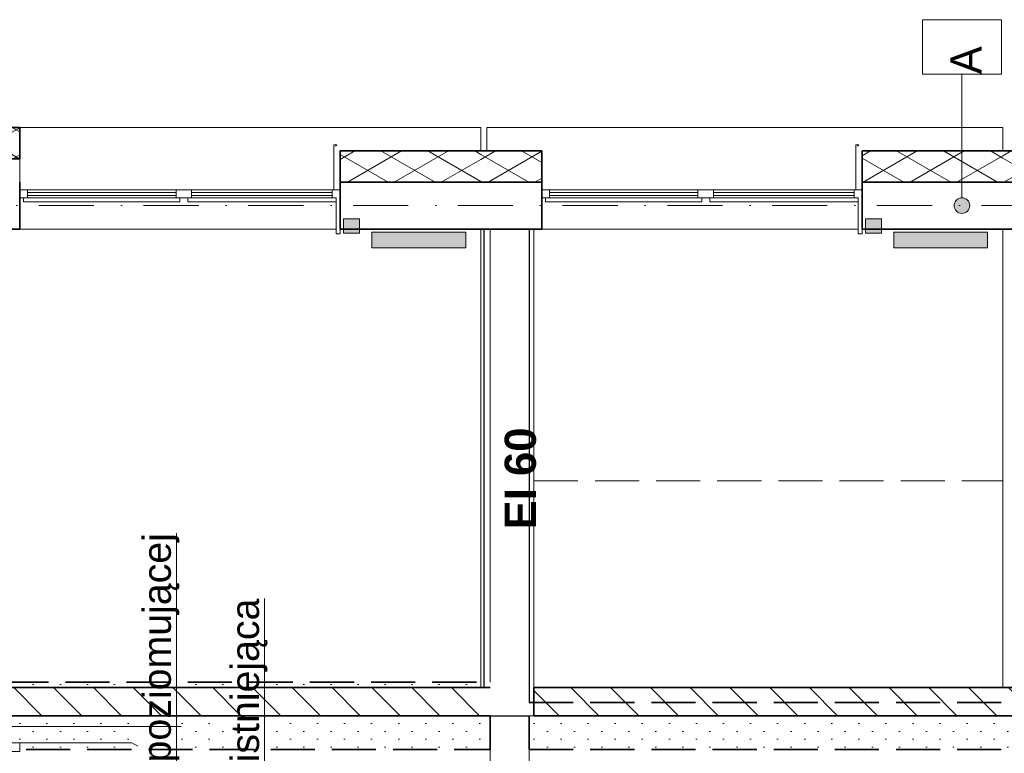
# Model space of a CAD drawing. Header units: millimetres. Extents: x -8078 to 241103, y -4319 to 602442.
# Tile 6 of 148: x 21420 to 27720, y 256357 to 261052. Entities that reach past the tile are written whole.
import ezdxf

# ---------------------------------------------------------------- set-up
doc = ezdxf.new("R2010")
doc.units = ezdxf.units.MM
doc.header["$MEASUREMENT"] = 0
doc.set_wipeout_variables(frame=1)
for name, pattern in [('Krawędzie ukryte', [3.912222, 2.822222, -1.09]), ('Kropki i Kreski', [6.702778, 3.527778, -1.763889, 0, -1.411111]), ('Wipeout_Contour', [1000, 0, -1000])]:
    doc.linetypes.add(name, pattern=pattern)
for name, color, linetype in [('#podkład', 252, 'Continuous'), ('- A - ocieplenie', 7, 'Continuous'), ('2D - Rysunki i Obrazki', 7, 'Continuous'), ('Konstrukcja - Siatka mod', 7, 'Continuous'), ('Konstrukcja - Stropy', 7, 'Continuous'), ('Konstrukcja - Ściany działowe', 7, 'Continuous'), ('Konstrukcja - Ściany nośne wew..P', 7, 'Continuous'), ('Konstrukcja - Ściany zewnętrzne', 7, 'Continuous'), ('Opisy - Etykiety', 7, 'Continuous'), ('Opisy - Tekst', 7, 'Continuous')]:
    doc.layers.add(name, color=color, linetype=linetype)
doc.styles.add('STYL_AUTOMATYCZNY_12', font='txt')
doc.styles.add('STYL_AUTOMATYCZNY_3', font='txt')
doc.styles.add('STYL_AUTOMATYCZNY_5', font='arial.ttf')
pattern_1 = [(90, (-1702.6, 957497.23), (-173.20508, 1e-14), [0, -100]), (90, (-1789.2, 957547.23), (-173.20508, 1e-14), [0, -100])]
pattern_2 = [(150, (-1702.6, 957497.23), (-75, -129.90381), []), (210, (-1702.6, 957497.23), (-75, 129.90381), [])]
pattern_3 = [(135, (-1702.6, 957497.23), (-127.27922, -127.27922), [])]

# ---------------------------------------------------------------- blocks, each defined once
blk = doc.blocks.new('qqe433333')
at = {"layer": '2D - Rysunki i Obrazki', "linetype": 'Continuous', "lineweight": 35}
for points in [[(-15798.7, 681143.8), (-15798.7, 681234.9), (-15900.6, 681234.9), (-15900.6, 681143.8)], [(-12458.7, 681143.8), (-12458.7, 681234.9), (-12560.6, 681234.9), (-12560.6, 681143.8)]]:
    blk.add_hatch(color=252, dxfattribs=at).paths.add_polyline_path(points)
at = {"layer": '2D - Rysunki i Obrazki', "linetype": 'Continuous', "lineweight": 18}
for points in [[(-15119, 681049.5), (-15119, 681149.5), (-15719, 681149.5), (-15719, 681049.5)], [(-11779, 681049.5), (-11779, 681149.5), (-12379, 681149.5), (-12379, 681049.5)]]:
    blk.add_hatch(color=252, dxfattribs=at).paths.add_polyline_path(points)
at = {"layer": 'Konstrukcja - Ściany działowe', "linetype": 'Continuous', "lineweight": 13}
h = blk.add_hatch(dxfattribs=at)
h.set_pattern_fill('Bloczki_ceramiczne_0008', color=252, angle=90, style=0, pattern_type=2)
h.set_pattern_definition(pattern_3)
h.paths.add_polyline_path([(-18322.6, 678235.5), (-18322.6, 678055.5), (-14962.6, 678055.5), (-14962.6, 678235.5)])
h = blk.add_hatch(dxfattribs=at)
h.set_pattern_fill('Bloczki_ceramiczne_0008', color=252, angle=90, style=0, pattern_type=2)
h.set_pattern_definition(pattern_3)
h.paths.add_polyline_path([(-14682.6, 678235.5), (-14682.6, 678055.5), (-11622.6, 678055.5), (-11622.6, 678235.5)])
at = {"layer": 'Konstrukcja - Ściany nośne wew..P', "linetype": 'Continuous', "lineweight": 15}
h = blk.add_hatch(dxfattribs=at)
h.set_pattern_fill('Tynk_0008', color=252, angle=90, style=0, pattern_type=2)
h.set_pattern_definition(pattern_1)
h.paths.add_polyline_path([(-18287.4, 678235.5), (-15022.6, 678235.5), (-15022.6, 678269.5), (-18287.4, 678269.5)])
h = blk.add_hatch(dxfattribs=at)
h.set_pattern_fill('Tynk_0008', color=252, angle=90, style=0, pattern_type=2)
h.set_pattern_definition(pattern_1)
h.paths.add_polyline_path([(-14962.6, 677839.5), (-14962.6, 678055.5), (-18322.6, 678055.5), (-18322.6, 677839.5)])
h = blk.add_hatch(dxfattribs=at)
h.set_pattern_fill('Tynk_0008', color=252, angle=90, style=0, pattern_type=2)
h.set_pattern_definition(pattern_1)
h.paths.add_polyline_path([(-14712.6, 678055.5), (-14712.6, 677839.5), (-11642.6, 677839.5), (-11642.6, 678055.5)])
at = {"layer": 'Opisy - Etykiety', "linetype": 'Continuous', "lineweight": 13}
blk.add_hatch(color=252, dxfattribs=at).paths.add_polyline_path([(-11943.5, 681269.5), (-11924.3, 681273.3), (-11908.1, 681284.1), (-11897.3, 681300.4), (-11893.5, 681319.5), (-11897.3, 681338.6), (-11908.1, 681354.8), (-11924.3, 681365.7), (-11943.5, 681369.5), (-11962.6, 681365.7), (-11978.8, 681354.8), (-11989.7, 681338.6), (-11993.5, 681319.5), (-11989.7, 681300.4), (-11978.8, 681284.1), (-11962.6, 681273.3)])
at = {"layer": '2D - Rysunki i Obrazki', "color": 252, "linetype": 'Continuous', "lineweight": 13, "ltscale": 100}
for p, q in [((-20202.6, 677985.5), (-16939.6, 677985.5)), ((-17972.6, 677881.5), (-20412.6, 677881.5)), ((-17254.6, 677881.5), (-20412.6, 677881.5)), ((-17972.6, 677827.5), (-20412.6, 677827.5)), ((-17972.6, 677827.5), (-17972.6, 677881.5)), ((-17972.6, 677881.5), (-17254.6, 677881.5)), ((-17254.6, 677881.5), (-17217.6, 677860.5))]:
    blk.add_line(p, q, dxfattribs=at)
at = {"layer": '2D - Rysunki i Obrazki', "color": 252, "linetype": 'Continuous', "lineweight": 13, "ltscale": 100, "flags": 128}
for points in [[(-15798.7, 681143.8), (-15900.6, 681143.8), (-15900.6, 681234.9), (-15798.7, 681234.9)], [(-12458.7, 681143.8), (-12560.6, 681143.8), (-12560.6, 681234.9), (-12458.7, 681234.9)], [(-15119, 681049.5), (-15719, 681049.5), (-15719, 681149.5), (-15119, 681149.5)], [(-11779, 681049.5), (-12379, 681049.5), (-12379, 681149.5), (-11779, 681149.5)]]:
    blk.add_lwpolyline(points, close=True, dxfattribs=at)
at = {"layer": 'Konstrukcja - Siatka mod', "color": 252, "linetype": 'Kropki i Kreski', "lineweight": 13, "ltscale": 100}
blk.add_line((-21202.6, 681319.5), (2797.4, 681319.5), dxfattribs=at)
at = {"layer": 'Konstrukcja - Stropy', "color": 252, "linetype": 'Continuous', "lineweight": 13, "ltscale": 100}
for p, q in [((-15022.6, 681169.5), (-15022.6, 678235.5)), ((-14962.6, 681169.5), (-14962.6, 678269.5)), ((-14682.6, 681169.5), (-14682.6, 678235.5)), ((-11682.6, 681169.5), (-11682.6, 678235.5)), ((-14712.6, 678055.5), (-14682.6, 678055.5))]:
    blk.add_line(p, q, dxfattribs=at)
at = {"layer": 'Konstrukcja - Stropy', "color": 252, "linetype": 'Continuous', "lineweight": 25, "ltscale": 100}
for p, q in [((-15002.6, 681169.5), (-15002.6, 678235.5)), ((-14712.6, 681169.5), (-14712.6, 678139.5)), ((-14962.6, 678055.5), (-14712.6, 678055.5))]:
    blk.add_line(p, q, dxfattribs=at)
at = {"layer": 'Konstrukcja - Ściany działowe', "color": 252, "linetype": 'Continuous', "lineweight": 35, "ltscale": 100}
for p, q in [((-18287.4, 678235.5), (-15022.6, 678235.5)), ((-14682.6, 678235.5), (-14682.6, 678055.5)), ((-14682.6, 678235.5), (-11682.6, 678235.5)), ((-18322.6, 678055.5), (-14962.6, 678055.5)), ((-14682.6, 678055.5), (-11622.6, 678055.5))]:
    blk.add_line(p, q, dxfattribs=at)
at = {"layer": 'Konstrukcja - Ściany działowe', "color": 252, "linetype": 'Continuous', "lineweight": 35, "ltscale": 100, "flags": 128}
for points in [[(-15022.6, 678235.5), (-15002.6, 678235.5), (-14962.6, 678235.5)], [(-11682.6, 678235.5), (-11662.6, 678235.5), (-11622.6, 678235.5)]]:
    blk.add_lwpolyline(points, dxfattribs=at)
at = {"layer": 'Konstrukcja - Ściany nośne wew..P', "color": 252, "linetype": 'Krawędzie ukryte', "lineweight": 20, "ltscale": 100}
blk.add_line((-14682.6, 679559.5), (-11682.6, 679559.5), dxfattribs=at)
at = {"layer": 'Konstrukcja - Ściany nośne wew..P', "color": 252, "linetype": 'Krawędzie ukryte', "lineweight": 35, "ltscale": 100}
for p, q in [((-18462.6, 678269.5), (-14962.6, 678269.5)), ((-14712.6, 678139.5), (-11642.6, 678139.5)), ((-14962.6, 678055.5), (-14962.6, 677839.5)), ((-14712.6, 678055.5), (-14712.6, 677839.5)), ((-18322.6, 677839.5), (-14962.6, 677839.5)), ((-14712.6, 677839.5), (-11642.6, 677839.5))]:
    blk.add_line(p, q, dxfattribs=at)
at = {"layer": 'Konstrukcja - Ściany nośne wew..P', "color": 252, "linetype": 'Continuous', "lineweight": 20, "ltscale": 100}
for p, q in [((-14962.6, 676219.5), (-14962.6, 677839.5)), ((-14712.6, 676219.5), (-14712.6, 677839.5))]:
    blk.add_line(p, q, dxfattribs=at)
at = {"layer": 'Konstrukcja - Ściany zewnętrzne', "color": 252, "linetype": 'Continuous', "lineweight": 35, "ltscale": 100}
for p, q in [((-11682.6, 681469.5), (-11292.6, 681469.5)), ((-18287.4, 681169.5), (-17972.6, 681169.5)), ((-15922.6, 681169.5), (-15022.6, 681169.5)), ((-14682.6, 681169.5), (-14632.6, 681169.5)), ((-12582.6, 681169.5), (-11682.6, 681169.5))]:
    blk.add_line(p, q, dxfattribs=at)
at = {"layer": 'Konstrukcja - Ściany zewnętrzne', "color": 252, "linetype": 'Continuous', "lineweight": 13, "ltscale": 100}
for p, q in [((-15972.6, 681369.5), (-15947.6, 681369.5)), ((-15947.6, 681369.5), (-15947.6, 681139.5)), ((-14632.6, 681369.5), (-14582.6, 681369.5)), ((-14607.6, 681369.5), (-14607.6, 681344.5)), ((-14582.6, 681384.5), (-13632.6, 681384.5)), ((-13632.6, 681369.5), (-14582.6, 681369.5)), ((-13632.6, 681369.5), (-13532.6, 681369.5)), ((-13607.6, 681369.5), (-13607.6, 681344.5)), ((-13557.6, 681369.5), (-13557.6, 681344.5)), ((-13532.6, 681384.5), (-12632.6, 681384.5)), ((-12632.6, 681369.5), (-13532.6, 681369.5)), ((-12632.6, 681369.5), (-12607.6, 681369.5)), ((-12607.6, 681369.5), (-12607.6, 681139.5)), ((-16997.6, 681344.5), (-17897.6, 681344.5)), ((-15997.6, 681344.5), (-16847.6, 681344.5)), ((-15947.6, 681344.5), (-15997.6, 681344.5)), ((-14557.6, 681344.5), (-14607.6, 681344.5)), ((-13657.6, 681344.5), (-14557.6, 681344.5)), ((-13607.6, 681344.5), (-13657.6, 681344.5)), ((-13507.6, 681344.5), (-13557.6, 681344.5)), ((-12657.6, 681344.5), (-13507.6, 681344.5)), ((-12607.6, 681344.5), (-12657.6, 681344.5)), ((-15922.6, 681169.5), (-15922.6, 681139.5)), ((-12582.6, 681169.5), (-12582.6, 681139.5)), ((-15947.6, 681139.5), (-15922.6, 681139.5)), ((-12607.6, 681139.5), (-12582.6, 681139.5))]:
    blk.add_line(p, q, dxfattribs=at)
at = {"layer": 'Konstrukcja - Ściany zewnętrzne', "color": 252, "linetype": 'Continuous', "lineweight": 20, "ltscale": 100}
for p, q in [((-15947.6, 681169.5), (-17972.6, 681169.5)), ((-12607.6, 681169.5), (-14632.6, 681169.5))]:
    blk.add_line(p, q, dxfattribs=at)
at = {"layer": 'Konstrukcja - Ściany zewnętrzne', "color": 252, "linetype": 'Continuous', "lineweight": 35, "ltscale": 100, "flags": 128}
for points in [[(-15022.6, 681169.5), (-15002.6, 681169.5), (-14962.6, 681169.5), (-14712.6, 681169.5), (-14682.6, 681169.5)], [(-11682.6, 681169.5), (-11662.6, 681169.5), (-11622.6, 681169.5), (-11372.6, 681169.5), (-11342.6, 681169.5)]]:
    blk.add_lwpolyline(points, dxfattribs=at)
at = {"layer": 'Opisy - Etykiety', "color": 252, "linetype": 'Continuous', "lineweight": 13, "ltscale": 100}
for p, q in [((-11690.5, 682509.2), (-12196.4, 682509.2)), ((-12196.4, 682509.2), (-12196.4, 682160.6)), ((-11690.5, 682160.6), (-11690.5, 682509.2)), ((-12196.4, 682160.6), (-11690.5, 682160.6)), ((-11943.5, 681369.5), (-11943.5, 681590))]:
    blk.add_line(p, q, dxfattribs=at)
blk.add_circle((-11943.5, 681319.5), 50, dxfattribs=at)
at = {"layer": 'Opisy - Etykiety', "color": 252, "linetype": 'Continuous', "lineweight": 13, "insert": (-11917.5, 682160.6), "char_height": 200.007, "attachment_point": 4, "rotation": 90, "style": 'STYL_AUTOMATYCZNY_5'}
blk.add_mtext('\\A1;{\\pql;\\fGeneva|b0|i0|c0|p0;\\W1.000000;A}', dxfattribs=at)
at = {"layer": 'Opisy - Etykiety', "color": 252, "linetype": 'Continuous', "lineweight": 13, "insert": (-17467.7, 674151.3), "char_height": 180, "attachment_point": 1, "rotation": 90, "line_spacing_factor": 0.940136, "style": 'STYL_AUTOMATYCZNY_3'}
blk.add_mtext('\\A1;{\\pql;\\fArial|b0|i0|c238|p0;\\W1.000000;2.\\P\\pql;\\fArial|b0|i0|c238|p0;\\L\\W1.000000;\\L2 cm linoleum na wylewce samopoziomującej\\P\\pql;\\fArial|b0|i0|c238|p0;\\L\\W1.000000;\\L4 cm jastrych istniejący\\P\\pql;\\fArial|b0|i0|c238|p0;\\L\\W1.000000;\\L24 cm Płyta stropowa kanałowa istniejąca\\P\\pql;\\fArial|b0|i0|c238|p0;\\L\\W1.000000;\\Ltynk cementowo-wapienny }', dxfattribs=at)
at = {"layer": 'Opisy - Tekst', "color": 252, "linetype": 'Continuous', "lineweight": 13, "insert": (-14869.5, 679247.6), "char_height": 200, "attachment_point": 1, "rotation": 90, "style": 'STYL_AUTOMATYCZNY_12'}
blk.add_mtext('\\A1;{\\pql;\\fHelvetica|b1|i0|c238|p0;\\W1.000000;EI 60}', dxfattribs=at)
at = {"color": 252, "linetype": 'Wipeout_Contour', "lineweight": 0, "ltscale": 1933106.042464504}
blk.add_wipeout([(-15022.6, 681819.5), (-17972.6, 681819.5), (-17972.6, 681669.5), (-15022.6, 681669.5)], dxfattribs=at).dxf.layer = '- A - ocieplenie'
at = {"color": 252, "linetype": 'Wipeout_Contour', "lineweight": 0, "ltscale": 1920839.067294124}
blk.add_wipeout([(-11682.6, 681819.5), (-14982.6, 681819.5), (-14982.6, 681669.5), (-11682.6, 681669.5)], dxfattribs=at).dxf.layer = '- A - ocieplenie'
at = {"color": 252, "linetype": 'Wipeout_Contour', "lineweight": 0, "ltscale": 1934555.223142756}
blk.add_wipeout([(-17972.6, 681419.5), (-15922.6, 681419.5), (-15922.6, 681469.5), (-17972.6, 681469.5)], dxfattribs=at).dxf.layer = '- A - ocieplenie'
at = {"color": 252, "linetype": 'Wipeout_Contour', "lineweight": 0, "ltscale": 2402948.16676917}
blk.add_wipeout([(-12582.6, 681419.5), (-12582.6, 681469.5), (-14632.6, 681469.5), (-14632.6, 681419.5), (-14582.6, 681419.5)], dxfattribs=at).dxf.layer = '- A - ocieplenie'
at = {"color": 252, "linetype": 'Wipeout_Contour', "lineweight": 0, "ltscale": 1938407.623742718}
blk.add_wipeout([(-17972.6, 681369.5), (-17972.6, 681369.4), (-17947.6, 681369.4), (-17947.6, 681369.5)], dxfattribs=at).dxf.layer = '- A - ocieplenie'
at = {"color": 252, "linetype": 'Wipeout_Contour', "lineweight": 0, "ltscale": 1934384.32352225}
blk.add_wipeout([(-16947.6, 681369.5), (-16947.6, 681369.4), (-16897.6, 681369.4), (-16897.6, 681369.5)], dxfattribs=at).dxf.layer = '- A - ocieplenie'
at = {"layer": '- A - ocieplenie', "linetype": 'Continuous', "lineweight": 15}
h = blk.add_hatch(dxfattribs=at)
h.set_pattern_fill('Izolacja_miękka_0008', color=252, angle=90, style=0, pattern_type=2)
h.set_pattern_definition(pattern_2)
h.paths.add_polyline_path([(-11682.6, 681469.5), (-11292.6, 681469.5), (-11292.6, 681619.5), (-11292.6, 681669.5), (-11682.6, 681669.5)])
at = {"layer": '- A - ocieplenie', "color": 252, "linetype": 'Continuous', "lineweight": 35, "ltscale": 100}
for p, q in [((-18522.6, 681819.5), (-17972.6, 681819.5)), ((-11682.6, 681669.5), (-11292.6, 681669.5))]:
    blk.add_line(p, q, dxfattribs=at)
at = {"layer": '- A - ocieplenie', "color": 252, "linetype": 'Continuous', "lineweight": 20, "ltscale": 100}
for p, q in [((-17972.6, 681819.5), (-15022.6, 681819.5)), ((-15022.6, 681669.5), (-15022.6, 681819.5)), ((-14982.6, 681669.5), (-14982.6, 681819.5)), ((-14982.6, 681819.5), (-11682.6, 681819.5)), ((-11682.6, 681669.5), (-11682.6, 681819.5)), ((-17972.6, 681369.4), (-17947.6, 681369.4)), ((-16947.6, 681369.4), (-16897.6, 681369.4))]:
    blk.add_line(p, q, dxfattribs=at)
at = {"layer": 'Konstrukcja - Ściany zewnętrzne', "color": 252, "linetype": 'Continuous', "lineweight": 13, "ltscale": 100}
for p, q in [((-15942.6, 681709.5), (-15962.6, 681709.5)), ((-12602.6, 681709.5), (-12622.6, 681709.5)), ((-17972.6, 681419.5), (-17922.6, 681419.5)), ((-16972.6, 681419.5), (-17922.6, 681419.5)), ((-17922.6, 681419.5), (-17922.6, 681369.5)), ((-16972.6, 681419.5), (-16972.6, 681369.5)), ((-16972.6, 681419.5), (-16872.6, 681419.5)), ((-15972.6, 681419.5), (-16872.6, 681419.5)), ((-16872.6, 681419.5), (-16872.6, 681369.5)), ((-15962.6, 681420.5), (-15972.6, 681420.5)), ((-15972.6, 681419.5), (-15972.6, 681369.5)), ((-15972.6, 681419.5), (-15922.6, 681419.5)), ((-14632.6, 681419.5), (-14582.6, 681419.5)), ((-13632.6, 681419.5), (-14582.6, 681419.5)), ((-14582.6, 681419.5), (-14582.6, 681369.5)), ((-13632.6, 681419.5), (-13632.6, 681369.5)), ((-13632.6, 681419.5), (-13532.6, 681419.5)), ((-12632.6, 681419.5), (-13532.6, 681419.5)), ((-13532.6, 681419.5), (-13532.6, 681369.5)), ((-12622.6, 681420.5), (-12632.6, 681420.5)), ((-12632.6, 681419.5), (-12632.6, 681369.5)), ((-12632.6, 681419.5), (-12582.6, 681419.5)), ((-17972.6, 681369.5), (-17922.6, 681369.5)), ((-17947.6, 681369.5), (-17947.6, 681344.5)), ((-16972.6, 681404.5), (-17922.6, 681404.5)), ((-17922.6, 681384.5), (-16972.6, 681384.5)), ((-16972.6, 681369.5), (-17922.6, 681369.5)), ((-16972.6, 681369.5), (-16872.6, 681369.5)), ((-16947.6, 681369.5), (-16947.6, 681344.5)), ((-16897.6, 681369.5), (-16897.6, 681344.5)), ((-15972.6, 681404.5), (-16872.6, 681404.5)), ((-16872.6, 681384.5), (-15972.6, 681384.5)), ((-15972.6, 681369.5), (-16872.6, 681369.5)), ((-13632.6, 681404.5), (-14582.6, 681404.5)), ((-12632.6, 681404.5), (-13532.6, 681404.5)), ((-17897.6, 681344.5), (-17947.6, 681344.5)), ((-16947.6, 681344.5), (-16997.6, 681344.5)), ((-16847.6, 681344.5), (-16897.6, 681344.5))]:
    blk.add_line(p, q, dxfattribs=at)
at = {"layer": 'Opisy - Etykiety', "color": 252, "linetype": 'Continuous', "lineweight": 13, "ltscale": 100}
blk.add_line((-11943.5, 681590), (-11943.5, 682160.6), dxfattribs=at)
at = {"color": 252, "linetype": 'Wipeout_Contour', "lineweight": 0, "ltscale": 1934678.119958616}
blk.add_wipeout([(-17972.6, 681469.5), (-15922.6, 681469.5), (-15922.6, 681669.5), (-17972.6, 681669.5)], dxfattribs=at).dxf.layer = '- A - ocieplenie'
at = {"color": 252, "linetype": 'Wipeout_Contour', "lineweight": 0, "ltscale": 1921706.185007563}
blk.add_wipeout([(-14632.6, 681469.5), (-12582.6, 681469.5), (-12582.6, 681619.5), (-14632.6, 681619.5)], dxfattribs=at).dxf.layer = '- A - ocieplenie'
at = {"layer": '- A - ocieplenie', "linetype": 'Continuous', "lineweight": 15}
h = blk.add_hatch(dxfattribs=at)
h.set_pattern_fill('Izolacja_miękka_0008', color=252, angle=90, style=0, pattern_type=2)
h.set_pattern_definition(pattern_2)
h.paths.add_polyline_path([(-18322.6, 681669.5), (-18322.6, 681619.5), (-17972.6, 681619.5), (-17972.6, 681819.5), (-18522.6, 681819.5), (-18522.6, 681669.5)])
h = blk.add_hatch(dxfattribs=at)
h.set_pattern_fill('Izolacja_miękka_0008', color=252, angle=90, style=0, pattern_type=2)
h.set_pattern_definition(pattern_2)
h.paths.add_polyline_path([(-15922.6, 681469.5), (-15022.6, 681469.5), (-15022.6, 681669.5), (-15922.6, 681669.5)])
at = {"layer": '- A - ocieplenie', "color": 252, "linetype": 'Continuous', "lineweight": 35, "ltscale": 100}
for p, q in [((-17972.6, 681819.5), (-17972.6, 681619.5)), ((-15922.6, 681669.5), (-15922.6, 681469.5)), ((-15922.6, 681669.5), (-15022.6, 681669.5)), ((-18322.6, 681619.5), (-17972.6, 681619.5)), ((-15922.6, 681469.5), (-15022.6, 681469.5)), ((-15022.6, 681469.5), (-14632.6, 681469.5)), ((-12582.6, 681469.5), (-11682.6, 681469.5))]:
    blk.add_line(p, q, dxfattribs=at)
at = {"layer": 'Konstrukcja - Ściany zewnętrzne', "color": 252, "linetype": 'Continuous', "lineweight": 13, "ltscale": 100}
for p, q in [((-15962.6, 681709.5), (-15962.6, 681420.5)), ((-15952.6, 681699.5), (-15942.6, 681709.5)), ((-17972.6, 681619.5), (-17972.6, 681469.5))]:
    blk.add_line(p, q, dxfattribs=at)
at = {"layer": 'Konstrukcja - Ściany zewnętrzne', "color": 252, "linetype": 'Continuous', "lineweight": 35, "ltscale": 100, "flags": 128}
for points in [[(-17972.6, 681469.5), (-17972.6, 681419.5), (-17972.6, 681369.5), (-17972.6, 681169.5)], [(-15922.6, 681469.5), (-15922.6, 681419.5), (-15922.6, 681369.5), (-15922.6, 681169.5)], [(-14632.6, 681469.5), (-14632.6, 681419.5), (-14632.6, 681369.5), (-14632.6, 681169.5)], [(-12582.6, 681469.5), (-12582.6, 681419.5), (-12582.6, 681369.5), (-12582.6, 681169.5)]]:
    blk.add_lwpolyline(points, dxfattribs=at)
at = {"color": 252, "linetype": 'Wipeout_Contour', "lineweight": 0, "ltscale": 1921805.184512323}
blk.add_wipeout([(-14632.6, 681619.5), (-12582.6, 681619.5), (-12582.6, 681669.5), (-14632.6, 681669.5)], dxfattribs=at).dxf.layer = '- A - ocieplenie'
at = {"layer": '- A - ocieplenie', "linetype": 'Continuous', "lineweight": 15}
h = blk.add_hatch(dxfattribs=at)
h.set_pattern_fill('Izolacja_miękka_0008', color=252, angle=90, style=0, pattern_type=2)
h.set_pattern_definition(pattern_2)
h.paths.add_polyline_path([(-15022.6, 681469.5), (-14632.6, 681469.5), (-14632.6, 681619.5), (-14632.6, 681669.5), (-15022.6, 681669.5)])
h = blk.add_hatch(dxfattribs=at)
h.set_pattern_fill('Izolacja_miękka_0008', color=252, angle=90, style=0, pattern_type=2)
h.set_pattern_definition(pattern_2)
h.paths.add_polyline_path([(-11682.6, 681469.5), (-11682.6, 681669.5), (-12582.6, 681669.5), (-12582.6, 681619.5), (-12582.6, 681469.5)])
at = {"layer": '- A - ocieplenie', "color": 252, "linetype": 'Continuous', "lineweight": 35, "ltscale": 100}
for p, q in [((-15022.6, 681669.5), (-14632.6, 681669.5)), ((-12582.6, 681669.5), (-11682.6, 681669.5))]:
    blk.add_line(p, q, dxfattribs=at)
at = {"layer": '- A - ocieplenie', "color": 252, "linetype": 'Continuous', "lineweight": 35, "ltscale": 100, "flags": 128}
for points in [[(-14632.6, 681669.5), (-14632.6, 681619.5), (-14632.6, 681469.5)], [(-12582.6, 681669.5), (-12582.6, 681619.5), (-12582.6, 681469.5)]]:
    blk.add_lwpolyline(points, dxfattribs=at)
at = {"layer": 'Konstrukcja - Ściany zewnętrzne', "color": 252, "linetype": 'Continuous', "lineweight": 13, "ltscale": 100}
for p, q in [((-12622.6, 681709.5), (-12622.6, 681420.5)), ((-12612.6, 681699.5), (-12602.6, 681709.5))]:
    blk.add_line(p, q, dxfattribs=at)

msp = doc.modelspace()

# ---------------------------------------------------------------- block references
at = {"layer": '#podkład'}
msp.add_blockref('qqe433333', (39392.7, -421457.7), dxfattribs=at)

doc.saveas('drawing.dxf')
